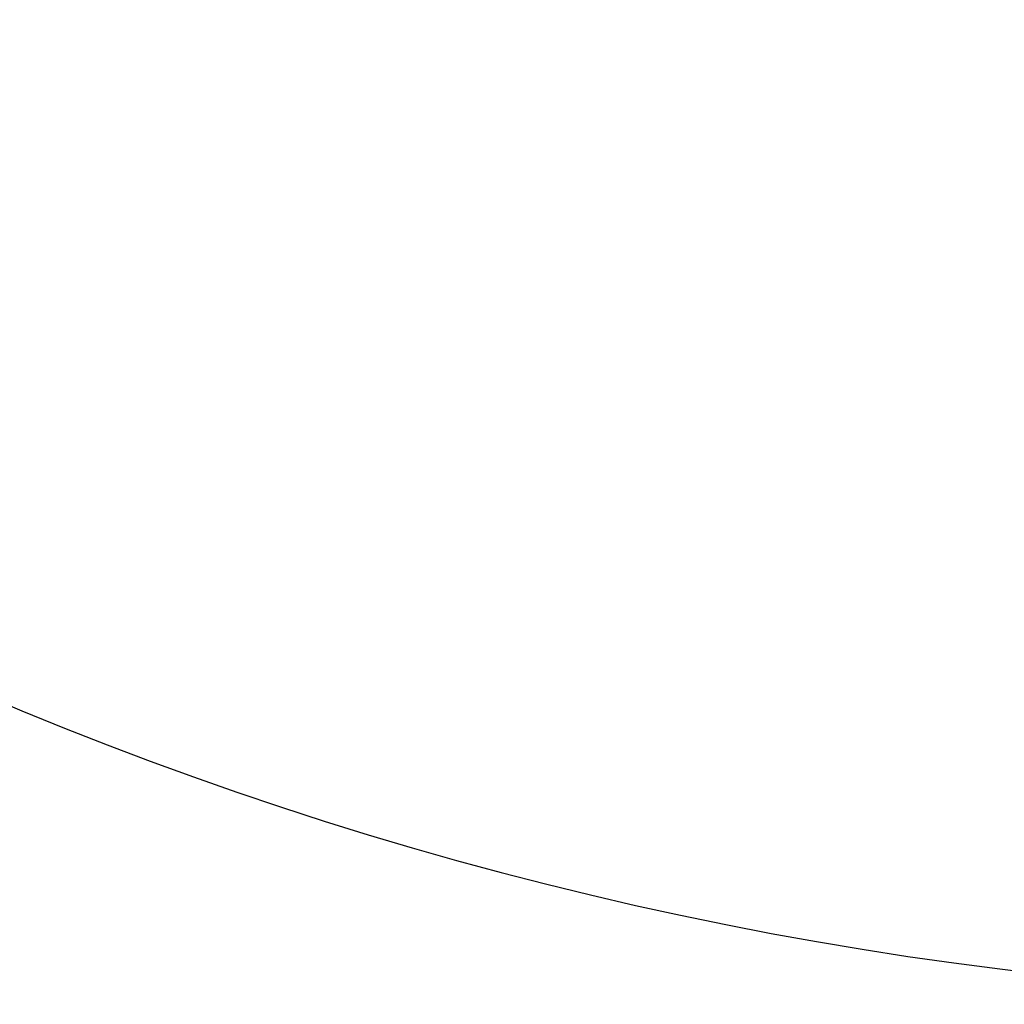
# Model space of a CAD drawing. Extents: x 2 to 87, y -108 to 11.
# Tile 87 of 256: x 12.76 to 13.044, y -44.049 to -43.764. Entities that reach past the tile are written whole.
import ezdxf

# ---------------------------------------------------------------- set-up
doc = ezdxf.new("R2010")
doc.units = 0
doc.header["$MEASUREMENT"] = 0
doc.layers.add('23', color=7, linetype='CONTINUOUS')

msp = doc.modelspace()

# ---------------------------------------------------------------- linework, layer by layer
at = {"layer": '23', "color": 62, "linetype": 'Continuous'}
for centre, radius, start, end in [((13.17755182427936, -42.95706990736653), 1.089996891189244, 179.9999416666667, 270), ((13.17755182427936, -45.1380670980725), 1.091000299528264, 90, 179.9999833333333)]:
    msp.add_arc(centre, radius, start, end, dxfattribs=at)

doc.saveas('drawing.dxf')
